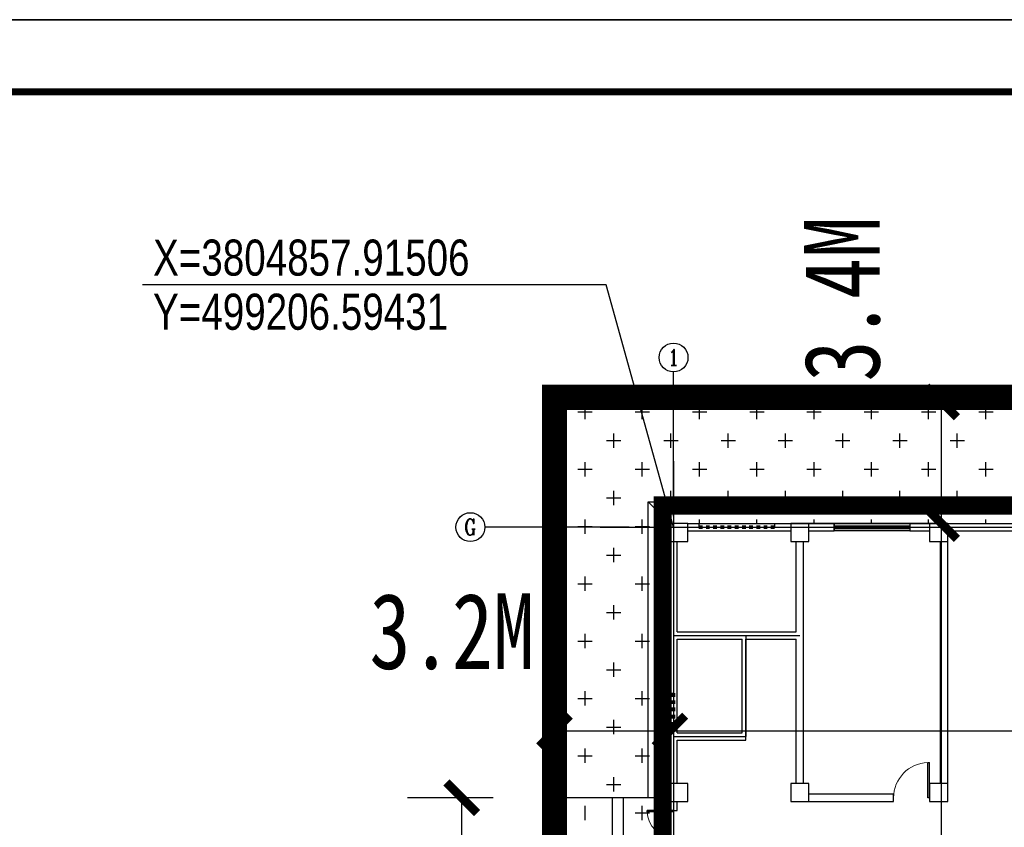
# Model space of a CAD drawing. Extents: x 499156 to 998412, y 3804753 to 7609653.
# Tile 4 of 9: x 499188 to 499216, y 3804850 to 3804872. Entities that reach past the tile are written whole.
import ezdxf
from ezdxf.enums import TextEntityAlignment as Align

# ---------------------------------------------------------------- set-up
doc = ezdxf.new("R2010")
doc.units = 0
doc.header["$PDMODE"] = 35
doc.header["$PDSIZE"] = 1.2
doc.linetypes.add('DASH', pattern=[0.35, 0.25, -0.1])
doc.linetypes.add('X8', pattern=[18, 6, -2, 6, -2, 0, -2])
doc.layers.get('0').update_dxf_attribs({"linetype": 'CONTINUOUS'})
doc.layers.get('Defpoints').update_dxf_attribs({"linetype": 'CONTINUOUS'})
for name, color, linetype in [('AXIS', 3, 'CONTINUOUS'), ('AXIS_TEXT', 7, 'CONTINUOUS'), ('COLUMN', 9, 'CONTINUOUS'), ('Coord_bz', 3, 'CONTINUOUS'), ('DOTE', 1, 'CONTINUOUS'), ('LATRINE', 6, 'CONTINUOUS'), ('PUB_DIM', 3, 'CONTINUOUS'), ('PUB_TITLE', 4, 'CONTINUOUS'), ('WALL', 2, 'CONTINUOUS'), ('WINDOW', 4, 'CONTINUOUS'), ('建筑红线', 1, 'CONTINUOUS'), ('用地红线', 1, 'CONTINUOUS'), ('绿地', 84, 'CONTINUOUS')]:
    doc.layers.add(name, color=color, linetype=linetype)
doc.styles.add('_TCH_AXIS', font='COMPLEX', dxfattribs={"bigfont": 'GBCBIG'})
doc.styles.add('COMPLEX', font='COMPLEX')
doc.styles.add('Dim_ZB', font='txt', dxfattribs={"width": 0.8})
doc.styles.get("Standard").update_dxf_attribs({"font": 'rs.shx', "bigfont": 'hztxt.shx'})
doc.styles.add('仿宋体_T3', font='txt', dxfattribs={"width": 0.8})
doc.dimstyles.new('_TCH_ARCH&&1', dxfattribs={"dimtxt": 2.1, "dimasz": 0.6, "dimexe": 1.5, "dimexo": 1.8, "dimgap": 0.6, "dimtad": 1, "dimdec": 1, "dimzin": 0, "dimdsep": 46, "dimtxsty": '仿宋体_T3', "dimblk": 'ARCHTICK', "dimcen": 0.09, "dimclrt": 7, "dimazin": 2, "dimtfac": 1, "dimtdec": 1, "dimtix": 1, "dimtmove": 2, "dimatfit": 3, "dimfxl": 1, "dimtolj": 1, "dimtzin": 0, "dimarcsym": 0})
doc.dimstyles.get("Standard").update_dxf_attribs({"dimtxt": 1, "dimasz": 0.18, "dimexe": 0.18, "dimexo": 0.0625, "dimgap": 0.09, "dimtad": 0, "dimtih": 1, "dimtoh": 1, "dimdec": 4, "dimzin": 0, "dimdsep": 46, "dimtxsty": 'Standard', "dimblk": 'OBLIQUE', "dimcen": 0.09, "dimadec": 0, "dimazin": 0, "dimtfac": 1, "dimtdec": 4, "dimtofl": 0, "dimtmove": 0, "dimatfit": 3, "dimldrblk": 'OBLIQUE', "dimfxl": 1, "dimtolj": 1, "dimtzin": 0, "dimarcsym": 0})

# ---------------------------------------------------------------- blocks, each defined once
blk = doc.blocks.new('$DorLib2D$00000001')
for p, q in [((0.45, 0.975), (0.5, 0.975)), ((0.45, 0), (0.45, 0.975)), ((0.5, 0), (0.5, 0.975)), ((0.5, 0), (0.45, 0))]:
    blk.add_line(p, q)
at = {"lineweight": 13}
blk.add_arc((0.475, 0), 0.975, 91.4693, 180, dxfattribs=at)
blk = doc.blocks.new('$DorLib2D$00000002')
for p, q in [((-0.5, 0), (-0.5, 0.4875)), ((-0.475, 0.4875), (-0.5, 0.4875)), ((-0.475, 0), (-0.475, 0.4875)), ((0.475, 0), (0.475, 0.4875)), ((0.475, 0.4875), (0.5, 0.4875)), ((0.5, 0), (0.5, 0.4875)), ((-0.5, 0), (-0.475, 0)), ((0.5, 0), (0.475, 0))]:
    blk.add_line(p, q)
at = {"lineweight": 13}
for centre, start, end in [((-0.4875, 0), 0, 88.53072), ((0.4875, 0), 91.46928, 180)]:
    blk.add_arc(centre, 0.4875, start, end, dxfattribs=at)
blk = doc.blocks.new('_FZHK')
blk.add_lwpolyline([(-0.5, -0.5), (0.5, -0.5), (0.5, 0.5), (-0.5, 0.5)], close=True)
blk = doc.blocks.new('$TCHSYS$WIN2D')
for p, q in [((-0.5, 0.5), (0.5, 0.5)), ((-0.5, 0.5), (-0.5, -0.5)), ((0.5, 0.5), (0.5, -0.5)), ((0.5, 0.167), (-0.5, 0.167)), ((0.5, -0.167), (-0.5, -0.167)), ((-0.5, -0.5), (0.5, -0.5))]:
    blk.add_line(p, q)
blk = doc.blocks.new('_AXISO')
blk.add_circle((0, 0), 0.5)
at = {"layer": 'AXIS_TEXT', "style": 'COMPLEX', "width": 1.041667}
blk.add_attdef('A', text='', height=0.56, dxfattribs=at).set_placement((-0.25, -0.28), (0.25, -0.28), align=Align.FIT)
blk = doc.blocks.new('444444444444GGGGGG')
at = {"layer": 'AXIS'}
for p, q in [((745152, 555612), (745152, 559612)), ((743919, 555311), (739919, 555311))]:
    blk.add_line(p, q, dxfattribs=at)
at = {"layer": 'DOTE'}
for p, q in [((745152, 557142), (745152, 525942)), ((743119, 555311), (779110, 555311)), ((745152, 552311), (748652, 552311)), ((747152, 552311), (747152, 549511)), ((745152, 549511), (747152, 549511))]:
    blk.add_line(p, q, dxfattribs=at)
at = {"layer": 'LATRINE'}
blk.add_line((745052, 555411), (744452, 556011), dxfattribs=at)
blk.add_lwpolyline([(744452, 547811), (744452, 556011), (775852, 556011), (775852, 548111)], dxfattribs=at)
at = {"layer": 'PUB_DIM'}
for points in [[(743752, 547811), (743452, 547811), (743452, 545611), (743752, 545611)], [(745052, 547811), (743752, 547811), (743752, 545611), (745052, 545611)]]:
    blk.add_lwpolyline(points, dxfattribs=at)
at = {"layer": 'WALL'}
for p, q in [((745552, 555411), (748402, 555411)), ((749602, 555411), (748902, 555411)), ((749602, 555211), (749602, 555411)), ((752252, 555411), (751702, 555411)), ((751702, 555411), (751702, 555211)), ((752752, 555411), (755902, 555411)), ((745552, 555211), (748402, 555211)), ((748902, 555211), (749602, 555211)), ((751702, 555211), (752252, 555211)), ((752752, 555211), (755902, 555211)), ((745052, 552311), (745052, 554911)), ((745252, 552411), (745252, 554911)), ((748552, 552411), (748552, 554911)), ((748752, 552311), (748752, 554911)), ((752552, 548211), (752552, 554911)), ((752752, 548211), (752752, 554911)), ((745052, 549511), (745052, 552311)), ((745252, 552411), (747152, 552411)), ((747152, 552411), (748552, 552411)), ((748752, 548211), (748752, 552311)), ((745252, 552211), (747052, 552211)), ((745252, 549611), (745252, 552211)), ((747052, 549611), (747052, 552211)), ((747152, 552211), (748552, 552211)), ((747152, 549411), (747152, 552211)), ((748552, 548211), (748552, 552211)), ((745252, 549611), (747052, 549611)), ((745052, 548211), (745052, 549511)), ((745252, 548211), (745252, 549411)), ((745252, 549411), (747152, 549411)), ((751252, 547911), (748902, 547911)), ((751252, 547711), (751252, 547911)), ((745052, 547711), (745052, 547461)), ((745252, 547461), (745252, 547711)), ((748902, 547711), (751252, 547711)), ((745052, 547461), (745252, 547461))]:
    blk.add_line(p, q, dxfattribs=at)
at = {"layer": 'WINDOW', "linetype": 'DASH'}
for p, q in [((745852, 555411, 900), (745852, 555211, 900)), ((745852, 555344, 900), (747952, 555344, 900)), ((745852, 555278, 900), (747952, 555278, 900)), ((747952, 555411, 900), (747952, 555211, 900)), ((745052, 550711, 900), (745252, 550711, 900)), ((745119, 549811, 900), (745119, 550711, 900)), ((745185, 549811, 900), (745185, 550711, 900)), ((745052, 549811, 900), (745252, 549811, 900))]:
    blk.add_line(p, q, dxfattribs=at)
at = {"layer": 'AXIS'}
ref = blk.add_blockref('_AXISO', (745152, 560012), dxfattribs=dict(at, xscale=800, yscale=800, zscale=800))
ref.add_attrib('A', '1', dxfattribs={"layer": 'AXIS_TEXT', "ltscale": 10, "height": 449, "style": '_TCH_AXIS', "width": 1.736434}).set_placement((744985, 559788), (745319, 559788), align=Align.FIT)
ref = blk.add_blockref('_AXISO', (739519, 555311), dxfattribs=dict(at, xscale=800, yscale=800, zscale=800))
ref.add_attrib('A', 'G', dxfattribs={"layer": 'AXIS_TEXT', "ltscale": 10, "height": 452, "style": '_TCH_AXIS', "width": 0.853333}).set_placement((739354, 555085), (739685, 555085), align=Align.FIT)
at = {"layer": 'COLUMN', "xscale": 500, "yscale": 500, "zscale": 500}
for p in [(745302, 555161), (748652, 555161), (752502, 555161), (745302, 547961), (748652, 547961), (752502, 547961)]:
    blk.add_blockref('_FZHK', p, dxfattribs=at)
at = {"layer": 'WINDOW'}
for name, p, xscale, yscale, zscale in [('$TCHSYS$WIN2D', (750652, 555311), -2100, 200, -2100), ('$DorLib2D$00000001', (751752, 547811), 1000, 1000, 1000)]:
    blk.add_blockref(name, p, dxfattribs=dict(at, xscale=xscale, yscale=yscale, zscale=zscale))
at = {"layer": 'WINDOW', "xscale": -1500, "yscale": 1500, "zscale": -1500, "rotation": 90}
blk.add_blockref('$DorLib2D$00000002', (745152, 546711), dxfattribs=at)
blk = doc.blocks.new('wrtgtg')
at = {"layer": 'PUB_TITLE'}
blk.add_line((-75296, 53559), (8804, 53559), dxfattribs=at)
blk.add_lwpolyline([(-75296, -5841), (8804, -5841), (8804, 53559), (-75296, 53559)], close=True, dxfattribs=at)
at = {"layer": 'PUB_TITLE', "const_width": 100}
blk.add_lwpolyline([(-72796, -4841), (7804, -4841), (7804, 52559), (-72796, 52559)], close=True, dxfattribs=at)
blk = doc.blocks.new('_Oblique')
at = {"color": 0, "linetype": 'ByBlock', "lineweight": -2}
blk.add_line((-0.5, -0.5), (0.5, 0.5), dxfattribs=at)
blk = doc.blocks.new('*U1498')
at = {"linetype": 'Continuous', "ltscale": 10}
blk.add_line((0, 0), (-12.856, 0), dxfattribs=at)
at = {"linetype": 'Continuous', "ltscale": 10, "style": 'Dim_ZB', "width": 0.8}
blk.add_text(' X=3804857.91506 ', height=1, dxfattribs=at).set_placement((-12.856, 0.25))
blk.add_text(' Y=499206.59431 ', height=1, dxfattribs=at).set_placement((-12.856, -0.25), align=Align.TOP_LEFT)
blk = doc.blocks.new('_ArchTick')
at = {"color": 0, "linetype": 'ByBlock', "const_width": 0.4}
blk.add_lwpolyline([(-0.707, -0.707), (0.707, 0.707)], dxfattribs=at)
blk = doc.blocks.new('*D1508')
at = {"layer": 'Defpoints', "color": 0, "linetype": 'Continuous'}
for p in [(499206.494, 3804858.015), (499214.025, 3804858.015), (499206.494, 3804830.615)]:
    blk.add_point(p, dxfattribs=at)
at = {"layer": 'PUB_DIM', "color": 0, "linetype": 'Continuous', "lineweight": -2}
for p, q in [((499208.294, 3804858.015), (499215.525, 3804858.015)), ((499214.025, 3804830.615), (499214.025, 3804858.015)), ((499208.294, 3804830.615), (499215.525, 3804830.615))]:
    blk.add_line(p, q, dxfattribs=at)
at = {"layer": 'PUB_DIM', "color": 0, "linetype": 'Continuous', "lineweight": -2, "xscale": 0.6, "yscale": 0.6, "zscale": 0.6}
for p, rotation in [((499214.025, 3804858.015), 90), ((499214.025, 3804830.615), 270)]:
    blk.add_blockref('_ArchTick', p, dxfattribs=dict(at, rotation=rotation))
at = {"layer": 'PUB_DIM', "color": 7, "linetype": 'Continuous', "insert": (499212.375, 3804844.315), "char_height": 2.1, "attachment_point": 5, "rotation": 90, "style": '仿宋体_T3'}
blk.add_mtext('\\A1;27.4M', dxfattribs=at)
blk = doc.blocks.new('*D1509')
at = {"layer": 'Defpoints', "color": 0, "linetype": 'Continuous'}
for p in [(499206.494, 3804861.387), (499214.025, 3804861.387), (499206.494, 3804858.015)]:
    blk.add_point(p, dxfattribs=at)
at = {"layer": 'PUB_DIM', "color": 0, "linetype": 'Continuous', "lineweight": -2}
for p, q in [((499208.294, 3804861.387), (499215.525, 3804861.387)), ((499214.025, 3804858.015), (499214.025, 3804861.387)), ((499208.294, 3804858.015), (499215.525, 3804858.015))]:
    blk.add_line(p, q, dxfattribs=at)
at = {"layer": 'PUB_DIM', "color": 0, "linetype": 'Continuous', "lineweight": -2, "xscale": 0.6, "yscale": 0.6, "zscale": 0.6}
for p, rotation in [((499214.025, 3804861.387), 90), ((499214.025, 3804858.015), 270)]:
    blk.add_blockref('_ArchTick', p, dxfattribs=dict(at, rotation=rotation))
at = {"layer": 'PUB_DIM', "color": 7, "linetype": 'Continuous', "insert": (499211.275, 3804864.234), "char_height": 2.1, "attachment_point": 5, "rotation": 90, "style": '仿宋体_T3'}
blk.add_mtext('\\A1;3.4M', dxfattribs=at)
blk = doc.blocks.new('*D1511')
at = {"layer": 'Defpoints', "color": 0, "linetype": 'Continuous'}
for p in [(499206.494, 3804858.015), (499236.694, 3804858.015), (499236.694, 3804852.268)]:
    blk.add_point(p, dxfattribs=at)
at = {"layer": 'PUB_DIM', "color": 0, "linetype": 'Continuous', "lineweight": -2}
for p, q in [((499206.494, 3804856.215), (499206.494, 3804850.768)), ((499236.694, 3804856.215), (499236.694, 3804850.768)), ((499206.494, 3804852.268), (499236.694, 3804852.268))]:
    blk.add_line(p, q, dxfattribs=at)
at = {"layer": 'PUB_DIM', "color": 0, "linetype": 'Continuous', "lineweight": -2, "xscale": 0.6, "yscale": 0.6, "zscale": 0.6, "rotation": 180}
blk.add_blockref('_ArchTick', (499206.494, 3804852.268), dxfattribs=at)
at = {"layer": 'PUB_DIM', "color": 0, "linetype": 'Continuous', "lineweight": -2, "xscale": 0.6, "yscale": 0.6, "zscale": 0.6}
blk.add_blockref('_ArchTick', (499236.694, 3804852.268), dxfattribs=at)
at = {"layer": 'PUB_DIM', "color": 7, "linetype": 'Continuous', "insert": (499221.594, 3804853.918), "char_height": 2.1, "attachment_point": 5, "style": '仿宋体_T3'}
blk.add_mtext('\\A1;30.2M', dxfattribs=at)
blk = doc.blocks.new('*D1512')
at = {"layer": 'Defpoints', "color": 0, "linetype": 'Continuous'}
for p in [(499203.294, 3804858.015), (499206.494, 3804858.015), (499206.494, 3804852.268)]:
    blk.add_point(p, dxfattribs=at)
at = {"layer": 'PUB_DIM', "color": 0, "linetype": 'Continuous', "lineweight": -2}
for p, q in [((499203.294, 3804856.215), (499203.294, 3804850.768)), ((499206.494, 3804856.215), (499206.494, 3804850.768)), ((499203.294, 3804852.268), (499206.494, 3804852.268))]:
    blk.add_line(p, q, dxfattribs=at)
at = {"layer": 'PUB_DIM', "color": 0, "linetype": 'Continuous', "lineweight": -2, "xscale": 0.6, "yscale": 0.6, "zscale": 0.6, "rotation": 180}
blk.add_blockref('_ArchTick', (499203.294, 3804852.268), dxfattribs=at)
at = {"layer": 'PUB_DIM', "color": 0, "linetype": 'Continuous', "lineweight": -2, "xscale": 0.6, "yscale": 0.6, "zscale": 0.6}
blk.add_blockref('_ArchTick', (499206.494, 3804852.268), dxfattribs=at)
at = {"layer": 'PUB_DIM', "color": 7, "linetype": 'Continuous', "insert": (499200.448, 3804855.018), "char_height": 2.1, "attachment_point": 5, "style": '仿宋体_T3'}
blk.add_mtext('\\A1;3.2M', dxfattribs=at)
blk = doc.blocks.new('*D1516')
at = {"layer": 'Defpoints', "color": 0, "linetype": 'Continuous'}
for p in [(499200.72, 3804850.415), (499203.394, 3804850.415), (499203.394, 3804825.915)]:
    blk.add_point(p, dxfattribs=at)
at = {"layer": 'PUB_DIM', "color": 0, "linetype": 'Continuous', "lineweight": -2}
for p, q in [((499201.594, 3804850.415), (499199.22, 3804850.415)), ((499200.72, 3804825.915), (499200.72, 3804850.415)), ((499201.594, 3804825.915), (499199.22, 3804825.915))]:
    blk.add_line(p, q, dxfattribs=at)
at = {"layer": 'PUB_DIM', "color": 0, "linetype": 'Continuous', "lineweight": -2, "xscale": 0.6, "yscale": 0.6, "zscale": 0.6}
for p, rotation in [((499200.72, 3804850.415), 90), ((499200.72, 3804825.915), 270)]:
    blk.add_blockref('_ArchTick', p, dxfattribs=dict(at, rotation=rotation))
at = {"layer": 'PUB_DIM', "color": 7, "linetype": 'Continuous', "insert": (499199.07, 3804838.165), "char_height": 2.1, "attachment_point": 5, "rotation": 90, "style": '仿宋体_T3'}
blk.add_mtext('\\A1;24.5M', dxfattribs=at)

msp = doc.modelspace()

# ---------------------------------------------------------------- linework, layer by layer
at = {"linetype": 'Continuous', "ltscale": 10}
msp.add_line((499203.394, 3804850.415), (499203.394, 3804825.915), dxfattribs=at)
at = {"linetype": 'Continuous', "ltscale": 10, "flags": 128}
msp.add_lwpolyline([(499204.894, 3804850.415), (499203.394, 3804850.415)], dxfattribs=at)
at = {"layer": '建筑红线', "linetype": 'X8', "ltscale": 0.2, "const_width": 0.5}
msp.add_lwpolyline([(499206.294, 3804817.515), (499206.294, 3804858.515), (499236.821, 3804858.515), (499237.187, 3804817.515)], close=True, dxfattribs=at)
at = {"layer": '用地红线', "linetype": 'DASH', "ltscale": 7, "const_width": 0.7}
msp.add_lwpolyline([(499203.294, 3804861.515), (499203.294, 3804814.515), (499240.294, 3804814.515), (499240.294, 3804861.515), (499203.294, 3804861.515)], close=True, dxfattribs=at)
at = {"layer": '绿地', "linetype": 'Continuous'}
for p, q in [((499204.141, 3804860.908), (499204.141, 3804861.305)), ((499205.728, 3804860.908), (499205.728, 3804861.305)), ((499207.316, 3804860.908), (499207.316, 3804861.305)), ((499208.903, 3804860.908), (499208.903, 3804861.305)), ((499210.491, 3804860.908), (499210.491, 3804861.305)), ((499212.078, 3804860.908), (499212.078, 3804861.305)), ((499213.666, 3804860.908), (499213.666, 3804861.305)), ((499215.253, 3804860.908), (499215.253, 3804861.305)), ((499203.942, 3804861.107), (499204.339, 3804861.107)), ((499205.53, 3804861.107), (499205.927, 3804861.107)), ((499207.117, 3804861.107), (499207.514, 3804861.107)), ((499208.705, 3804861.107), (499209.102, 3804861.107)), ((499210.292, 3804861.107), (499210.689, 3804861.107)), ((499211.88, 3804861.107), (499212.277, 3804861.107)), ((499213.467, 3804861.107), (499213.864, 3804861.107)), ((499215.055, 3804861.107), (499215.452, 3804861.107)), ((499203.347, 3804860.115), (499203.347, 3804860.512)), ((499204.934, 3804860.115), (499204.934, 3804860.512)), ((499206.522, 3804860.115), (499206.522, 3804860.512)), ((499208.109, 3804860.115), (499208.109, 3804860.512)), ((499209.697, 3804860.115), (499209.697, 3804860.512)), ((499211.284, 3804860.115), (499211.284, 3804860.512)), ((499212.872, 3804860.115), (499212.872, 3804860.512)), ((499214.459, 3804860.115), (499214.459, 3804860.512)), ((499203.294, 3804860.313), (499203.545, 3804860.313)), ((499204.736, 3804860.313), (499205.133, 3804860.313)), ((499206.323, 3804860.313), (499206.72, 3804860.313)), ((499207.911, 3804860.313), (499208.308, 3804860.313)), ((499209.498, 3804860.313), (499209.895, 3804860.313)), ((499211.086, 3804860.313), (499211.483, 3804860.313)), ((499212.673, 3804860.313), (499213.07, 3804860.313)), ((499214.261, 3804860.313), (499214.658, 3804860.313)), ((499204.141, 3804859.321), (499204.141, 3804859.718)), ((499205.728, 3804859.321), (499205.728, 3804859.718)), ((499207.316, 3804859.321), (499207.316, 3804859.718)), ((499208.903, 3804859.321), (499208.903, 3804859.718)), ((499210.491, 3804859.321), (499210.491, 3804859.718)), ((499212.078, 3804859.321), (499212.078, 3804859.718)), ((499213.666, 3804859.321), (499213.666, 3804859.718)), ((499215.253, 3804859.321), (499215.253, 3804859.718)), ((499203.942, 3804859.519), (499204.339, 3804859.519)), ((499205.53, 3804859.519), (499205.927, 3804859.519)), ((499207.117, 3804859.519), (499207.514, 3804859.519)), ((499208.705, 3804859.519), (499209.102, 3804859.519)), ((499210.292, 3804859.519), (499210.689, 3804859.519)), ((499211.88, 3804859.519), (499212.277, 3804859.519)), ((499213.467, 3804859.519), (499213.864, 3804859.519)), ((499215.055, 3804859.519), (499215.452, 3804859.519)), ((499203.294, 3804858.726), (499203.545, 3804858.726)), ((499203.347, 3804858.527), (499203.347, 3804858.924)), ((499204.736, 3804858.726), (499205.133, 3804858.726)), ((499204.934, 3804858.527), (499204.934, 3804858.924)), ((499206.323, 3804858.726), (499206.72, 3804858.726)), ((499206.522, 3804858.527), (499206.522, 3804858.924)), ((499207.911, 3804858.726), (499208.308, 3804858.726)), ((499208.109, 3804858.527), (499208.109, 3804858.924)), ((499209.498, 3804858.726), (499209.895, 3804858.726)), ((499209.697, 3804858.527), (499209.697, 3804858.924)), ((499211.086, 3804858.726), (499211.483, 3804858.726)), ((499211.284, 3804858.527), (499211.284, 3804858.924)), ((499212.673, 3804858.726), (499213.07, 3804858.726)), ((499212.872, 3804858.527), (499212.872, 3804858.924)), ((499214.261, 3804858.726), (499214.658, 3804858.726)), ((499214.459, 3804858.527), (499214.459, 3804858.924)), ((499203.942, 3804857.932), (499204.339, 3804857.932)), ((499204.141, 3804857.733), (499204.141, 3804858.13)), ((499205.53, 3804857.932), (499205.927, 3804857.932)), ((499205.728, 3804857.733), (499205.728, 3804858.13)), ((499207.316, 3804858.015), (499207.316, 3804858.13)), ((499208.903, 3804858.015), (499208.903, 3804858.13)), ((499210.491, 3804858.015), (499210.491, 3804858.13)), ((499212.078, 3804858.015), (499212.078, 3804858.13)), ((499213.666, 3804858.015), (499213.666, 3804858.13)), ((499215.253, 3804858.015), (499215.253, 3804858.13)), ((499203.294, 3804857.138), (499203.545, 3804857.138)), ((499203.347, 3804856.94), (499203.347, 3804857.337)), ((499204.736, 3804857.138), (499205.133, 3804857.138)), ((499204.934, 3804856.94), (499204.934, 3804857.337)), ((499206.323, 3804857.138), (499206.494, 3804857.138)), ((499204.141, 3804856.146), (499204.141, 3804856.543)), ((499205.728, 3804856.146), (499205.728, 3804856.543)), ((499203.942, 3804856.344), (499204.339, 3804856.344)), ((499205.53, 3804856.344), (499205.927, 3804856.344)), ((499203.347, 3804855.352), (499203.347, 3804855.749)), ((499204.934, 3804855.352), (499204.934, 3804855.749)), ((499203.294, 3804855.551), (499203.545, 3804855.551)), ((499204.736, 3804855.551), (499205.133, 3804855.551)), ((499206.323, 3804855.551), (499206.494, 3804855.551)), ((499204.141, 3804854.558), (499204.141, 3804854.955)), ((499205.728, 3804854.558), (499205.728, 3804854.955)), ((499203.942, 3804854.757), (499204.339, 3804854.757)), ((499205.53, 3804854.757), (499205.927, 3804854.757)), ((499203.347, 3804853.765), (499203.347, 3804854.162)), ((499204.934, 3804853.765), (499204.934, 3804854.162)), ((499203.294, 3804853.963), (499203.545, 3804853.963)), ((499204.736, 3804853.963), (499205.133, 3804853.963)), ((499206.323, 3804853.963), (499206.494, 3804853.963)), ((499204.141, 3804852.971), (499204.141, 3804853.368)), ((499205.728, 3804852.971), (499205.728, 3804853.368)), ((499203.942, 3804853.169), (499204.339, 3804853.169)), ((499205.53, 3804853.169), (499205.927, 3804853.169)), ((499203.347, 3804852.177), (499203.347, 3804852.574)), ((499204.934, 3804852.177), (499204.934, 3804852.574)), ((499203.294, 3804852.376), (499203.545, 3804852.376)), ((499204.736, 3804852.376), (499205.133, 3804852.376)), ((499206.323, 3804852.376), (499206.494, 3804852.376)), ((499204.141, 3804851.383), (499204.141, 3804851.78)), ((499205.728, 3804851.383), (499205.728, 3804851.78)), ((499203.942, 3804851.582), (499204.339, 3804851.582)), ((499205.53, 3804851.582), (499205.927, 3804851.582)), ((499203.347, 3804850.59), (499203.347, 3804850.987)), ((499204.934, 3804850.59), (499204.934, 3804850.987)), ((499203.294, 3804850.788), (499203.545, 3804850.788)), ((499204.736, 3804850.788), (499205.133, 3804850.788)), ((499206.323, 3804850.788), (499206.494, 3804850.788)), ((499204.141, 3804849.796), (499204.141, 3804850.193)), ((499205.53, 3804849.994), (499205.927, 3804849.994)), ((499205.728, 3804849.796), (499205.728, 3804850.193))]:
    msp.add_line(p, q, dxfattribs=at)

# ---------------------------------------------------------------- block references
at = {"xscale": 0.002, "yscale": 0.002, "zscale": 0.002}
msp.add_blockref('wrtgtg', (499307.001, 3804764.859), dxfattribs=at)
at = {"layer": 'Coord_bz', "linetype": 'Continuous', "ltscale": 10}
msp.add_blockref('*U1498', (499204.722, 3804864.634), dxfattribs=at)
at = {"layer": 'WALL', "xscale": 0.001, "yscale": 0.001, "zscale": 0.001}
msp.add_blockref('444444444444GGGGGG', (498461.442, 3804302.604), dxfattribs=at)

# ---------------------------------------------------------------- dimensions: what is measured, and where the dimension line sits
at = {"layer": 'PUB_DIM', "linetype": 'Continuous'}
for base, p1, p2, angle, picture, middle in [((499214.025, 3804861.387), (499206.494, 3804858.015), (499206.494, 3804861.387), 90, '*D1509', (499211.275, 3804864.234)), ((499206.494, 3804852.268), (499203.294, 3804858.015), (499206.494, 3804858.015), 0, '*D1512', (499200.448, 3804855.018))]:
    dim = msp.add_linear_dim(base=base, p1=p1, p2=p2, angle=angle, dimstyle='_TCH_ARCH&&1', override={"dimpost": 'M'}, dxfattribs=at)
    dim.commit()
    dim.dimension.update_dxf_attribs({"geometry": picture, "text_midpoint": middle, "dimtype": 129})
for p1, p2, distance, picture, middle in [((499206.494, 3804830.615), (499206.494, 3804858.015), -7.531, '*D1508', (499212.375, 3804844.315)), ((499206.494, 3804858.015), (499236.694, 3804858.015), -5.747, '*D1511', (499221.594, 3804853.918)), ((499203.394, 3804825.915), (499203.394, 3804850.415), 2.674, '*D1516', (499199.07, 3804838.165))]:
    dim = msp.add_aligned_dim(p1=p1, p2=p2, distance=distance, dimstyle='_TCH_ARCH&&1', override={"dimpost": 'M'}, dxfattribs=at)
    dim.commit()
    dim.dimension.update_dxf_attribs({"geometry": picture, "text_midpoint": middle})

# ---------------------------------------------------------------- leaders
at = {"layer": 'Coord_bz', "linetype": 'Continuous', "ltscale": 10}
msp.add_leader([(499206.594, 3804857.915), (499204.722, 3804864.634)], dimstyle='Standard', override={"dimldrblk": 'None'}, dxfattribs=at)

doc.saveas('drawing.dxf')
